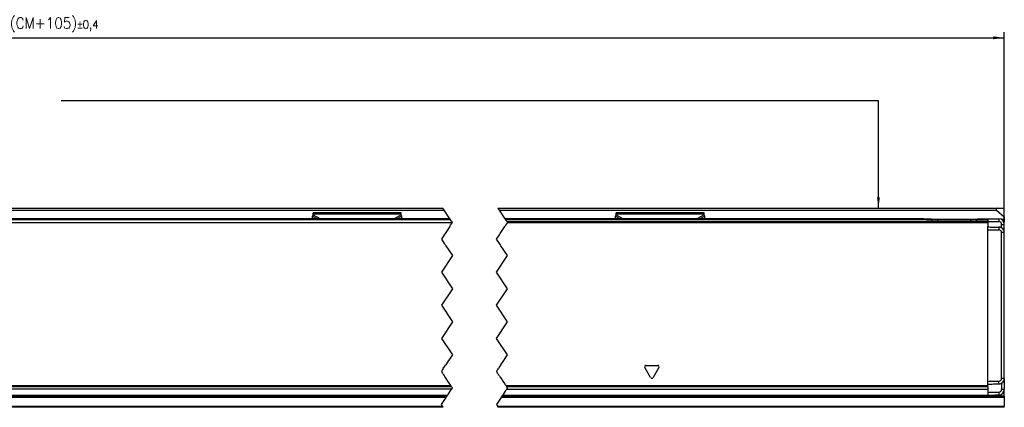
# Model space of a CAD drawing. Header units: millimetres. Extents: x -418 to 1225, y -151 to 443.
# Tile 27 of 52: x 43 to 222, y 24 to 95. Entities that reach past the tile are written whole.
import ezdxf

# ---------------------------------------------------------------- set-up
doc = ezdxf.new("R2010")
doc.units = ezdxf.units.MM
doc.linetypes.add('DOT_CENTER', pattern=[14, 12, -1, 0, -1])
doc.layers.add('1', color=7, linetype='Continuous')
doc.styles.add('CONVERTER_12', font='txt.shx', dxfattribs={"width": 0.9})
doc.dimstyles.new('ME10_DIM_32', dxfattribs={"dimtxt": 2, "dimasz": 2, "dimexe": 1, "dimexo": 1, "dimgap": 1, "dimtad": 1, "dimdsep": 46, "dimtxsty": 'CONVERTER_12', "dimsah": 1, "dimcen": 0.09, "dimclrd": 2, "dimclre": 2, "dimclrt": 2, "dimadec": 0, "dimazin": 0, "dimtol": 1, "dimtp": 0.4, "dimtm": 0.4, "dimtfac": 0.75, "dimtdec": 0, "dimtix": 1, "dimtmove": 0, "dimatfit": 3, "dimfxl": 1, "dimtolj": 1, "dimtzin": 0, "dimarcsym": 0})
doc.dimstyles.get("Standard").update_dxf_attribs({"dimtxt": 0.18, "dimasz": 0.18, "dimexe": 0.18, "dimexo": 0.0625, "dimgap": 0.09, "dimtad": 0, "dimtih": 1, "dimtoh": 1, "dimdec": 4, "dimzin": 0, "dimdsep": 46, "dimtxsty": 'Standard', "dimcen": 0.09, "dimadec": 0, "dimazin": 0, "dimtfac": 1, "dimtdec": 4, "dimtofl": 0, "dimtmove": 0, "dimatfit": 3, "dimfxl": 1, "dimtolj": 1, "dimtzin": 0, "dimarcsym": 0})

# ---------------------------------------------------------------- blocks, each defined once
blk = doc.blocks.new('REGLA_SV2-520__19', base_point=(-123.4, 26.25))
at = {"color": 7, "linetype": 'Continuous'}
for p, q in [((120.91, 58.45), (-18.31, 58.45)), ((-17.84, 57.75), (121.38, 57.75)), ((206.9, 58.45), (130.91, 58.45)), ((131.24, 57.96), (218.6, 57.96)), ((206.9, 58.45), (207.4, 58.45)), ((207.4, 58.45), (208.14, 58.45)), ((208.43, 58.25), (208.43, 57.96)), ((208.43, 58.25), (209.5, 58.25)), ((209.5, 58.25), (210.6, 58.25)), ((210.6, 58.25), (213.02, 58.25)), ((213.02, 58.25), (214.18, 58.25)), ((214.18, 58.25), (215.5, 58.25)), ((215.5, 58.25), (215.54, 58.25)), ((215.54, 58.25), (216.57, 58.25)), ((216.57, 58.25), (216.57, 57.96)), ((216.86, 58.45), (218.6, 58.45)), ((218.6, 58.45), (218.6, 58.25)), ((218.6, 58.25), (218.6, 57.96)), ((218.6, 57.96), (218.6, 57.95)), ((218.6, 57.95), (218.6, 57.76)), ((218.6, 57.76), (218.6, 57.05)), ((219.02, 58.45), (220.62, 58.42)), ((221.6, 55.92), (221.6, 57.42)), ((218.6, 57.05), (218.6, 57.04)), ((218.6, 56.95), (218.6, 57.04)), ((218.6, 56.45), (218.6, 56.95)), ((218.6, 28.95), (218.6, 56.45)), ((221.6, 53.75), (221.6, 55.92)), ((221.6, 53.55), (221.6, 53.75)), ((221.6, 30.95), (221.6, 53.55)), ((221.6, 30.75), (221.6, 30.95)), ((221.6, 29.49), (221.6, 30.75)), ((218.6, 28.45), (218.6, 28.95)), ((221.6, 29.49), (221.6, 27.49)), ((121.23, 27.54), (-17.98, 27.54)), ((131.23, 27.54), (218.6, 27.54)), ((218.6, 28.15), (218.6, 28.45)), ((218.6, 27.98), (218.6, 28.15)), ((218.6, 27.98), (218.6, 27.56)), ((218.6, 27.56), (218.6, 27.54)), ((218.6, 27.54), (218.6, 26.95)), ((218.6, 26.95), (218.6, 26.45)), ((-18.84, 26.25), (120.38, 26.25)), ((130.38, 26.25), (206.6, 26.25)), ((206.6, 26.25), (218.6, 26.25)), ((218.6, 26.45), (218.6, 26.25))]:
    blk.add_line(p, q, dxfattribs=at)
at = {"color": 3, "linetype": 'Continuous'}
for p, q in [((105.79, 58.25), (-7.59, 58.25)), ((107.3, 58.25), (105.79, 58.25)), ((121.04, 58.25), (107.3, 58.25)), ((160.79, 58.25), (131.04, 58.25)), ((131.37, 57.76), (218.6, 57.76)), ((207.5, 58.25), (160.79, 58.25)), ((207.5, 58.25), (208.43, 58.25)), ((209.5, 57.96), (209.5, 58.25)), ((215.5, 57.96), (215.5, 58.25)), ((216.57, 58.25), (216.6, 58.25)), ((216.6, 58.25), (217.5, 58.25)), ((217.5, 58.25), (218.6, 58.25)), ((220.62, 58.22), (220.61, 57.92)), ((220.62, 58.42), (220.62, 58.22)), ((221.1, 57.42), (221.6, 57.42)), ((220.62, 56.92), (220.61, 56.42)), ((221.6, 55.92), (221.1, 55.92)), ((157.38, 29.63), (156.32, 31.48)), ((156.53, 31.85), (158.67, 31.85)), ((158.88, 31.48), (157.82, 29.63)), ((220.62, 28.49), (220.61, 28.99)), ((221.6, 29.49), (221.1, 29.49)), ((121.11, 28.15), (-18.11, 28.15)), ((121.23, 27.98), (-17.99, 27.98)), ((121.25, 27.55), (-17.97, 27.55)), ((218.6, 28.15), (131.11, 28.15)), ((218.6, 27.98), (131.23, 27.98)), ((131.25, 27.56), (218.6, 27.56)), ((220.61, 26.99), (220.62, 26.49)), ((221.6, 27.49), (221.1, 27.49)), ((-18.71, 26.45), (120.51, 26.45)), ((130.51, 26.45), (218.6, 26.45))]:
    blk.add_line(p, q, dxfattribs=at)
at = {"color": 2, "linetype": 'DOT_CENTER'}
for p, q in [((121.01, 58.29), (120.91, 58.45)), ((120.91, 57.05), (121.04, 57.25)), ((121.04, 58.25), (121.01, 58.29)), ((121.18, 58.05), (121.04, 58.25)), ((121.04, 57.25), (121.38, 57.75)), ((121.24, 57.96), (121.18, 58.05)), ((121.25, 57.95), (121.24, 57.96)), ((121.38, 57.75), (121.25, 57.95)), ((130.91, 58.45), (131.01, 58.29)), ((131.04, 57.25), (130.91, 57.05)), ((131.01, 58.29), (131.04, 58.25)), ((131.04, 58.25), (131.18, 58.05)), ((131.37, 57.76), (131.04, 57.25)), ((131.18, 58.05), (131.24, 57.96)), ((131.24, 57.96), (131.25, 57.95)), ((131.25, 57.95), (131.37, 57.76)), ((119.91, 55.55), (119.38, 54.75)), ((120.04, 55.75), (119.91, 55.55)), ((120.18, 55.95), (120.04, 55.75)), ((120.9, 57.04), (120.18, 55.95)), ((120.91, 57.05), (120.9, 57.04)), ((129.38, 54.75), (129.91, 55.55)), ((129.91, 55.55), (130.04, 55.75)), ((130.04, 55.75), (130.18, 55.95)), ((130.18, 55.95), (130.9, 57.04)), ((130.9, 57.04), (130.91, 57.05)), ((119.38, 54.75), (119.91, 53.95)), ((119.91, 53.95), (120.05, 53.75)), ((120.05, 53.75), (120.18, 53.55)), ((129.91, 53.95), (129.38, 54.75)), ((130.05, 53.75), (129.91, 53.95)), ((130.18, 53.55), (130.05, 53.75)), ((120.18, 53.55), (121.38, 51.75)), ((131.38, 51.75), (130.18, 53.55)), ((121.38, 51.75), (119.38, 48.75)), ((129.38, 48.75), (131.38, 51.75)), ((119.38, 48.75), (121.38, 45.75)), ((131.38, 45.75), (129.38, 48.75)), ((121.38, 45.75), (119.38, 42.75)), ((129.38, 42.75), (131.38, 45.75)), ((119.38, 42.75), (121.38, 39.75)), ((131.38, 39.75), (129.38, 42.75)), ((121.38, 39.75), (119.38, 36.75)), ((129.38, 36.75), (131.38, 39.75)), ((119.38, 36.75), (121.38, 33.75)), ((131.38, 33.75), (129.38, 36.75)), ((120.4, 32.29), (120.31, 32.15)), ((120.42, 32.32), (120.4, 32.29)), ((120.45, 32.36), (120.42, 32.32)), ((121.38, 33.75), (120.45, 32.36)), ((130.31, 32.15), (130.4, 32.29)), ((130.4, 32.29), (130.42, 32.32)), ((130.42, 32.32), (130.45, 32.36)), ((130.45, 32.36), (131.38, 33.75)), ((119.46, 30.87), (119.38, 30.75)), ((119.38, 30.75), (119.51, 30.55)), ((119.48, 30.91), (119.46, 30.87)), ((119.51, 30.95), (119.48, 30.91)), ((119.55, 31.01), (119.51, 30.95)), ((119.51, 30.55), (119.53, 30.52)), ((119.53, 30.52), (119.55, 30.49)), ((119.57, 31.04), (119.55, 31.01)), ((119.55, 30.49), (119.59, 30.43)), ((119.6, 31.08), (119.57, 31.04)), ((119.59, 30.43), (119.66, 30.32)), ((119.62, 31.12), (119.6, 31.09)), ((119.6, 31.09), (119.6, 31.08)), ((119.64, 31.15), (119.62, 31.12)), ((119.67, 31.18), (119.64, 31.15)), ((119.73, 31.28), (119.67, 31.18)), ((119.73, 31.28), (120.02, 31.72)), ((120.02, 31.72), (120.18, 31.96)), ((120.31, 32.15), (120.18, 31.96)), ((129.46, 30.87), (129.38, 30.75)), ((129.38, 30.75), (129.48, 30.59)), ((129.46, 30.87), (129.48, 30.91)), ((129.48, 30.91), (129.51, 30.95)), ((129.51, 30.55), (129.48, 30.59)), ((129.51, 30.95), (129.57, 31.04)), ((129.55, 30.49), (129.51, 30.55)), ((129.66, 30.32), (129.55, 30.49)), ((129.57, 31.04), (129.6, 31.08)), ((129.6, 31.09), (129.62, 31.12)), ((129.6, 31.08), (129.6, 31.09)), ((129.62, 31.12), (129.73, 31.28)), ((130.02, 31.72), (129.73, 31.28)), ((130.18, 31.96), (130.02, 31.72)), ((130.18, 31.96), (130.31, 32.15)), ((119.81, 30.11), (119.66, 30.32)), ((119.88, 29.99), (119.81, 30.11)), ((119.9, 29.96), (119.88, 29.99)), ((119.9, 29.96), (119.91, 29.95)), ((119.91, 29.95), (119.92, 29.94)), ((120, 29.81), (119.92, 29.94)), ((120.03, 29.77), (120, 29.81)), ((120.08, 29.69), (120.03, 29.77)), ((120.12, 29.64), (120.08, 29.69)), ((120.66, 28.82), (120.12, 29.64)), ((120.72, 28.73), (120.66, 28.82)), ((120.9, 28.46), (120.72, 28.73)), ((129.81, 30.11), (129.66, 30.32)), ((129.88, 29.99), (129.81, 30.11)), ((129.9, 29.96), (129.88, 29.99)), ((129.91, 29.95), (129.9, 29.96)), ((129.91, 29.95), (130, 29.81)), ((130.03, 29.77), (130, 29.81)), ((130.08, 29.69), (130.03, 29.77)), ((130.12, 29.64), (130.08, 29.69)), ((130.12, 29.64), (130.66, 28.82)), ((130.72, 28.73), (130.66, 28.82)), ((130.72, 28.73), (130.9, 28.46)), ((120.61, 26.59), (120.98, 27.16)), ((120.9, 28.46), (120.97, 28.36)), ((121.01, 28.3), (120.97, 28.36)), ((120.98, 27.16), (121.12, 27.36)), ((121.08, 28.19), (121.01, 28.3)), ((121.11, 28.15), (121.08, 28.19)), ((121.12, 28.14), (121.11, 28.15)), ((121.23, 27.98), (121.12, 28.14)), ((121.12, 27.36), (121.23, 27.54)), ((121.24, 27.96), (121.23, 27.98)), ((121.23, 27.54), (121.25, 27.55)), ((121.32, 27.84), (121.24, 27.96)), ((121.25, 27.55), (121.33, 27.68)), ((121.32, 27.84), (121.38, 27.75)), ((121.33, 27.68), (121.34, 27.69)), ((121.38, 27.75), (121.34, 27.69)), ((130.98, 27.16), (130.61, 26.59)), ((130.9, 28.46), (131.01, 28.3)), ((131.12, 27.36), (130.98, 27.16)), ((131.01, 28.3), (131.08, 28.19)), ((131.08, 28.19), (131.11, 28.15)), ((131.11, 28.15), (131.12, 28.14)), ((131.12, 28.14), (131.23, 27.98)), ((131.23, 27.54), (131.12, 27.36)), ((131.23, 27.98), (131.24, 27.96)), ((131.25, 27.56), (131.23, 27.54)), ((131.24, 27.96), (131.32, 27.84)), ((131.33, 27.68), (131.25, 27.56)), ((131.32, 27.84), (131.38, 27.75)), ((131.34, 27.69), (131.33, 27.68)), ((131.38, 27.75), (131.34, 27.69)), ((120.38, 26.25), (120.45, 26.37)), ((120.45, 26.37), (120.51, 26.45)), ((120.51, 26.45), (120.61, 26.59)), ((130.45, 26.37), (130.38, 26.25)), ((130.51, 26.45), (130.45, 26.37)), ((130.61, 26.59), (130.51, 26.45))]:
    blk.add_line(p, q, dxfattribs=at)
at = {"color": 7, "linetype": 'Continuous'}
for centre, radius, start, end in [((220.6, 57.42), 0.499, 359.9425, 88.4324), ((220.6, 57.42), 0.999, 359.9692, 89.0308), ((220.6, 55.92), 0.5, 0.0041, 88.3712), ((220.6, 55.92), 1, 59.995, 89), ((220.6, 55.92), 1, 360, 59.995), ((220.6, 29.49), 0.5, 271.5687, 0.056), ((220.6, 29.49), 0.999, 270.991, 300.014), ((220.6, 29.49), 0.999, 299.9838, 0.0212), ((220.6, 27.49), 0.499, 271.5681, 0.0572), ((220.6, 27.49), 0.999, 270.9693, 0.0307)]:
    blk.add_arc(centre, radius, start, end, dxfattribs=at)
at = {"color": 3, "linetype": 'Continuous'}
for centre, start, end in [((156.53, 31.6), 90, 210), ((158.67, 31.6), 330, 90), ((157.6, 29.75), 210, 330)]:
    blk.add_arc(centre, 0.25, start, end, dxfattribs=at)
at = {"color": 7, "linetype": 'Continuous'}
for points, knots in [([(208.14, 58.45), (208.17, 58.45), (208.23, 58.44), (208.32, 58.41), (208.4, 58.35), (208.42, 58.28), (208.43, 58.25)], [0, 0, 0, 0, 0.090928, 0.1806192, 0.2896018, 0.3846964, 0.3846964, 0.3846964, 0.3846964]), ([(216.57, 58.25), (216.58, 58.28), (216.6, 58.35), (216.68, 58.41), (216.77, 58.44), (216.83, 58.45), (216.86, 58.45)], [0, 0, 0, 0, 0.0950975, 0.204084, 0.2937718, 0.3846962, 0.3846962, 0.3846962, 0.3846962]), ([(218.6, 57.95), (218.77, 57.95), (219.1, 57.94), (219.6, 57.93), (220.11, 57.93), (220.45, 57.92), (220.61, 57.92)], [0, 0, 0, 0, 0.500015, 1.000081, 1.508482, 2.014479, 2.014479, 2.014479, 2.014479]), ([(221.1, 56.78), (221.1, 56.89), (221.1, 57.1), (221.1, 57.31), (221.1, 57.42)], [0, 0, 0, 0, 0.3170095, 0.6340198, 0.6340198, 0.6340198, 0.6340198]), ([(218.6, 56.95), (218.77, 56.95), (219.1, 56.94), (219.6, 56.93), (220.11, 56.93), (220.45, 56.92), (220.62, 56.92)], [0, 0, 0, 0, 0.500077, 1.000155, 1.508957, 2.01776, 2.01776, 2.01776, 2.01776]), ([(218.6, 56.45), (218.77, 56.45), (219.1, 56.44), (219.6, 56.43), (220.11, 56.43), (220.45, 56.42), (220.61, 56.42)], [0, 0, 0, 0, 0.500077, 1.000155, 1.508556, 2.014553, 2.014553, 2.014553, 2.014553]), ([(221.1, 29.49), (221.1, 31.69), (221.1, 36.1), (221.1, 42.7), (221.1, 49.31), (221.1, 53.71), (221.1, 55.92)], [0, 0, 0, 0, 6.607471, 13.21494, 19.822409, 26.42988, 26.42988, 26.42988, 26.42988]), ([(218.6, 28.95), (218.77, 28.96), (219.1, 28.96), (219.6, 28.97), (220.11, 28.98), (220.45, 28.98), (220.61, 28.99)], [0, 0, 0, 0, 0.500077, 1.000155, 1.508556, 2.014553, 2.014553, 2.014553, 2.014553]), ([(221.1, 28.62), (221.1, 28.6), (221.1, 28.55), (221.1, 28.34), (221.1, 27.99), (221.1, 27.65), (221.1, 27.49)], [0, 0, 0, 0, 0.067009, 0.134019, 0.634019, 1.13402, 1.13402, 1.13402, 1.13402]), ([(218.6, 28.45), (218.77, 28.46), (219.1, 28.46), (219.6, 28.47), (220.11, 28.48), (220.45, 28.48), (220.62, 28.49)], [0, 0, 0, 0, 0.500077, 1.000155, 1.508957, 2.01776, 2.01776, 2.01776, 2.01776]), ([(218.6, 26.95), (218.77, 26.96), (219.1, 26.96), (219.6, 26.97), (220.11, 26.98), (220.45, 26.98), (220.61, 26.99)], [0, 0, 0, 0, 0.500077, 1.000155, 1.508557, 2.014556, 2.014556, 2.014556, 2.014556]), ([(218.6, 26.45), (218.77, 26.46), (219.1, 26.46), (219.6, 26.47), (220.11, 26.48), (220.45, 26.48), (220.62, 26.49)], [0, 0, 0, 0, 0.500077, 1.000155, 1.508957, 2.01776, 2.01776, 2.01776, 2.01776])]:
    blk.add_open_spline(points, degree=3, knots=knots, dxfattribs=at)
blk.add_open_spline([(218.6, 58.45), (218.67, 58.45), (218.81, 58.45), (218.95, 58.45), (219.02, 58.45)], degree=3, dxfattribs=at)
blk = doc.blocks.new('SOPORTE_SV2__21', base_point=(-123.4, 24.25))
at = {"color": 7, "linetype": 'Continuous'}
for p, q in [((-19.57, 60.35), (119.65, 60.35)), ((95.99, 58.92), (96.1, 59.13)), ((112.1, 59.52), (96.1, 59.52)), ((96.1, 59.3), (96.1, 59.52)), ((96.1, 59.13), (96.1, 59.3)), ((112.1, 59.3), (112.1, 59.52)), ((112.1, 59.13), (112.1, 59.3)), ((112.21, 58.92), (112.1, 59.13)), ((129.65, 60.35), (220.3, 60.35)), ((150.99, 58.92), (151.1, 59.13)), ((151.1, 59.3), (151.1, 59.52)), ((167.1, 59.52), (151.1, 59.52)), ((151.1, 59.13), (151.1, 59.3)), ((167.1, 59.3), (167.1, 59.52)), ((167.1, 59.13), (167.1, 59.3)), ((167.21, 58.92), (167.1, 59.13)), ((220.17, 59.99), (221.6, 58.8)), ((220.3, 60.35), (221.6, 60.35)), ((221.6, 58.8), (221.6, 60.35)), ((96, 58.45), (95.99, 58.92)), ((112.2, 58.45), (112.21, 58.92)), ((151, 58.45), (150.99, 58.92)), ((167.2, 58.45), (167.21, 58.92)), ((208.43, 58.25), (209.5, 58.25)), ((209.5, 58.25), (210.6, 58.25)), ((210.6, 58.25), (213.02, 58.25)), ((213.02, 58.25), (214.18, 58.25)), ((214.18, 58.25), (215.5, 58.25)), ((215.5, 58.25), (215.54, 58.25)), ((215.54, 58.25), (216.57, 58.25)), ((221.6, 58.25), (221.16, 58.25)), ((221.54, 57.75), (221.6, 57.75)), ((221.6, 58.8), (221.6, 58.29)), ((221.6, 58.25), (221.6, 58.29)), ((221.6, 58.25), (221.6, 58.05)), ((221.6, 58.05), (221.6, 57.75)), ((221.6, 53.55), (221.6, 53.75)), ((221.6, 30.95), (221.6, 53.55)), ((221.6, 30.75), (221.6, 30.95)), ((221.6, 29.49), (221.6, 30.75)), ((221.6, 29.49), (221.6, 27.49)), ((221.6, 26.25), (221.6, 27.49)), ((-18.84, 26.25), (120.38, 26.25)), ((130.38, 26.25), (206.6, 26.25)), ((206.6, 26.25), (218.6, 26.25)), ((218.6, 26.25), (219.6, 26.25)), ((219.6, 26.25), (219.6, 26.47)), ((221.6, 26.25), (219.6, 26.25)), ((221.6, 26.25), (221.6, 26.05)), ((221.6, 26.05), (221.6, 24.45)), ((119.71, 24.25), (-19.51, 24.25)), ((221.6, 24.25), (129.71, 24.25)), ((221.6, 24.25), (221.6, 24.45))]:
    blk.add_line(p, q, dxfattribs=at)
at = {"color": 3, "linetype": 'Continuous'}
for p, q in [((-19.34, 59.99), (119.88, 59.99)), ((112.1, 59.3), (96.1, 59.3)), ((96.1, 59.13), (97.41, 58.45)), ((112.1, 59.13), (110.79, 58.45)), ((129.88, 59.99), (220.17, 59.99)), ((167.1, 59.3), (151.1, 59.3)), ((151.1, 59.13), (152.41, 58.45)), ((167.1, 59.13), (165.79, 58.45)), ((95.99, 58.92), (96.9, 58.45)), ((107.3, 58.25), (105.79, 58.25)), ((121.04, 58.25), (107.3, 58.25)), ((112.21, 58.92), (111.3, 58.45)), ((150.99, 58.92), (151.9, 58.45)), ((207.5, 58.25), (160.79, 58.25)), ((167.21, 58.92), (166.3, 58.45)), ((207.5, 58.25), (208.43, 58.25)), ((216.58, 58.29), (208.42, 58.29)), ((216.57, 58.25), (216.6, 58.25)), ((216.6, 58.25), (217.5, 58.25)), ((217.5, 58.25), (218.6, 58.25)), ((221.6, 58.29), (221.08, 58.29)), ((221.6, 58.05), (221.38, 58.05)), ((120.24, 26.05), (-18.98, 26.05)), ((221.6, 26.05), (130.24, 26.05)), ((-19.64, 24.45), (119.58, 24.45)), ((129.58, 24.45), (221.6, 24.45))]:
    blk.add_line(p, q, dxfattribs=at)
at = {"color": 2, "linetype": 'DOT_CENTER'}
for p, q in [((119.88, 59.99), (119.65, 60.35)), ((120.91, 58.45), (119.88, 59.99)), ((129.65, 60.35), (129.88, 59.99)), ((129.88, 59.99), (130.91, 58.45)), ((121.01, 58.29), (120.91, 58.45)), ((121.04, 58.25), (121.01, 58.29)), ((121.18, 58.05), (121.04, 58.25)), ((121.04, 57.25), (121.38, 57.75)), ((121.24, 57.96), (121.18, 58.05)), ((121.25, 57.95), (121.24, 57.96)), ((121.38, 57.75), (121.25, 57.95)), ((130.91, 58.45), (131.01, 58.29)), ((131.04, 57.25), (130.91, 57.05)), ((131.04, 58.25), (131.18, 58.05)), ((131.38, 57.75), (131.04, 57.25)), ((119.91, 55.55), (119.38, 54.75)), ((120.18, 55.95), (120.04, 55.75)), ((120.9, 57.04), (120.18, 55.95)), ((120.91, 57.05), (120.9, 57.04)), ((129.38, 54.75), (129.91, 55.55)), ((129.91, 55.55), (130.04, 55.75)), ((130.18, 55.95), (130.9, 57.04)), ((130.9, 57.04), (130.91, 57.05)), ((119.38, 54.75), (119.91, 53.95)), ((120.05, 53.75), (120.18, 53.55)), ((129.91, 53.95), (129.38, 54.75)), ((130.05, 53.75), (129.91, 53.95)), ((130.18, 53.55), (130.05, 53.75)), ((120.18, 53.55), (121.38, 51.75)), ((131.38, 51.75), (130.18, 53.55)), ((121.38, 51.75), (119.38, 48.75)), ((129.38, 48.75), (131.38, 51.75)), ((119.38, 48.75), (121.38, 45.75)), ((131.38, 45.75), (129.38, 48.75)), ((121.38, 45.75), (119.38, 42.75)), ((129.38, 42.75), (131.38, 45.75)), ((119.38, 42.75), (121.38, 39.75)), ((131.38, 39.75), (129.38, 42.75)), ((121.38, 39.75), (119.38, 36.75)), ((129.38, 36.75), (131.38, 39.75)), ((119.38, 36.75), (121.38, 33.75)), ((131.38, 33.75), (129.38, 36.75)), ((120.4, 32.29), (120.31, 32.15)), ((120.42, 32.32), (120.4, 32.29)), ((120.45, 32.36), (120.42, 32.32)), ((121.38, 33.75), (120.45, 32.36)), ((130.31, 32.15), (130.4, 32.29)), ((130.4, 32.29), (130.42, 32.32)), ((130.42, 32.32), (130.45, 32.36)), ((130.45, 32.36), (131.38, 33.75)), ((119.55, 31.01), (119.51, 30.95)), ((119.51, 30.55), (119.53, 30.52)), ((119.53, 30.52), (119.55, 30.49)), ((119.57, 31.04), (119.55, 31.01)), ((119.55, 30.49), (119.59, 30.43)), ((119.6, 31.08), (119.57, 31.04)), ((119.59, 30.43), (119.66, 30.32)), ((119.62, 31.12), (119.6, 31.09)), ((119.6, 31.09), (119.6, 31.08)), ((119.64, 31.15), (119.62, 31.12)), ((119.67, 31.18), (119.64, 31.15)), ((119.73, 31.28), (119.67, 31.18)), ((119.73, 31.28), (120.02, 31.72)), ((120.02, 31.72), (120.18, 31.96)), ((120.31, 32.15), (120.18, 31.96)), ((129.46, 30.87), (129.38, 30.75)), ((129.46, 30.87), (129.48, 30.91)), ((129.48, 30.91), (129.51, 30.95)), ((129.51, 30.95), (129.57, 31.04)), ((129.55, 30.49), (129.51, 30.55)), ((129.66, 30.32), (129.55, 30.49)), ((129.57, 31.04), (129.6, 31.08)), ((129.6, 31.09), (129.62, 31.12)), ((129.6, 31.08), (129.6, 31.09)), ((129.62, 31.12), (129.73, 31.28)), ((130.02, 31.72), (129.73, 31.28)), ((130.18, 31.96), (130.02, 31.72)), ((130.18, 31.96), (130.31, 32.15)), ((119.81, 30.11), (119.66, 30.32)), ((119.88, 29.99), (119.81, 30.11)), ((119.9, 29.96), (119.88, 29.99)), ((119.9, 29.96), (119.91, 29.95)), ((119.91, 29.95), (119.92, 29.94)), ((120, 29.81), (119.92, 29.94)), ((120.03, 29.77), (120, 29.81)), ((120.08, 29.69), (120.03, 29.77)), ((120.12, 29.64), (120.08, 29.69)), ((120.66, 28.82), (120.12, 29.64)), ((120.72, 28.73), (120.66, 28.82)), ((120.9, 28.46), (120.72, 28.73)), ((129.81, 30.11), (129.66, 30.32)), ((129.88, 29.99), (129.81, 30.11)), ((129.9, 29.96), (129.88, 29.99)), ((129.91, 29.95), (129.9, 29.96)), ((129.91, 29.95), (130, 29.81)), ((130.03, 29.77), (130, 29.81)), ((130.08, 29.69), (130.03, 29.77)), ((130.12, 29.64), (130.08, 29.69)), ((130.12, 29.64), (130.66, 28.82)), ((130.72, 28.73), (130.66, 28.82)), ((130.72, 28.73), (130.9, 28.46)), ((120.61, 26.59), (120.98, 27.16)), ((120.9, 28.46), (120.97, 28.36)), ((121.01, 28.3), (120.97, 28.36)), ((120.98, 27.16), (121.12, 27.36)), ((121.08, 28.19), (121.01, 28.3)), ((121.11, 28.15), (121.08, 28.19)), ((121.12, 28.14), (121.11, 28.15)), ((121.23, 27.98), (121.12, 28.14)), ((121.12, 27.36), (121.23, 27.54)), ((121.24, 27.96), (121.23, 27.98)), ((121.23, 27.54), (121.25, 27.55)), ((121.32, 27.84), (121.24, 27.96)), ((121.25, 27.55), (121.33, 27.68)), ((121.32, 27.84), (121.38, 27.75)), ((121.33, 27.68), (121.34, 27.69)), ((121.38, 27.75), (121.34, 27.69)), ((130.98, 27.16), (130.61, 26.59)), ((130.9, 28.46), (131.01, 28.3)), ((131.12, 27.36), (130.98, 27.16)), ((131.01, 28.3), (131.08, 28.19)), ((131.08, 28.19), (131.11, 28.15)), ((131.11, 28.15), (131.12, 28.14)), ((131.12, 28.14), (131.23, 27.98)), ((131.23, 27.54), (131.12, 27.36)), ((131.23, 27.98), (131.24, 27.96)), ((131.25, 27.56), (131.23, 27.54)), ((131.24, 27.96), (131.32, 27.84)), ((131.33, 27.68), (131.25, 27.56)), ((131.32, 27.84), (131.38, 27.75)), ((131.34, 27.69), (131.33, 27.68)), ((131.38, 27.75), (131.34, 27.69)), ((119.38, 24.75), (120.24, 26.05)), ((120.38, 26.25), (120.24, 26.05)), ((120.38, 26.25), (120.45, 26.37)), ((120.45, 26.37), (120.51, 26.45)), ((120.51, 26.45), (120.61, 26.59)), ((130.24, 26.05), (129.38, 24.75)), ((130.24, 26.05), (130.38, 26.25)), ((130.45, 26.37), (130.38, 26.25)), ((130.51, 26.45), (130.45, 26.37)), ((130.61, 26.59), (130.51, 26.45)), ((119.58, 24.45), (119.38, 24.75)), ((119.71, 24.25), (119.58, 24.45)), ((129.38, 24.75), (129.58, 24.45)), ((129.58, 24.45), (129.71, 24.25))]:
    blk.add_line(p, q, dxfattribs=at)
at = {"color": 7, "linetype": 'Continuous'}
blk.add_arc((220.3, 60.15), 0.2, 90, 230, dxfattribs=at)
blk = doc.blocks.new('REGLA_SV2-520mm__22', base_point=(-123.4, 4.15))
for name, p in [('SOPORTE_SV2__21', (-123.4, 24.25)), ('REGLA_SV2-520__19', (-123.4, 26.25))]:
    blk.add_blockref(name, p)
blk = doc.blocks.new('*D97')
at = {"layer": '1', "color": 2, "linetype": 'Continuous'}
for p, q in [((-123.4, 58.42), (-123.4, 92.26)), ((-123.4, 91.26), (221.6, 91.26)), ((221.6, 58.42), (221.6, 92.26))]:
    blk.add_line(p, q, dxfattribs=at)
at = {"layer": '1', "color": 2}
for points in [[(-121.4, 91.52), (-121.4, 90.99), (-123.4, 91.26)], [(219.6, 90.99), (219.6, 91.52), (221.6, 91.26)]]:
    blk.add_solid(points, dxfattribs=at)
at = {"layer": '1', "color": 2, "insert": (40.99, 92.26), "char_height": 2, "attachment_point": 7, "rotation": 0.0001, "line_spacing_factor": 0.60024, "style": 'CONVERTER_12'}
blk.add_mtext('\\C2;(CM+105)\\C2;\\H1.5;{\\Fgdt;`}0,4', dxfattribs=at)
blk = doc.blocks.new('Front1', base_point=(-35.9, 32.25))
at = {"layer": '1', "color": 2}
blk.add_solid([(198.481, 62.348), (199.008, 62.348), (198.745, 60.348)], dxfattribs=at)
blk.add_blockref('REGLA_SV2-520mm__22', (-123.4, 4.152))
at = {"layer": '1'}
dim = blk.add_linear_dim(base=(-123.4, 91.255), p1=(221.6, 57.417), p2=(-123.4, 57.417), text='(CM+105)', dimstyle='ME10_DIM_32', dxfattribs=at)
dim.commit()
dim.dimension.update_dxf_attribs({"geometry": '*D97', "text_midpoint": (49.1, 93.255), "text_rotation": 0.00014})
at = {"layer": '1', "color": 2, "linetype": 'Continuous', "has_arrowhead": 0}
blk.add_leader([(198.745, 60.348), (198.745, 79.82), (50.334, 79.82)], dimstyle='Standard', dxfattribs=at)

msp = doc.modelspace()

# ---------------------------------------------------------------- block references
msp.add_blockref('Front1', (-35.9, 32.25))

doc.saveas('drawing.dxf')
